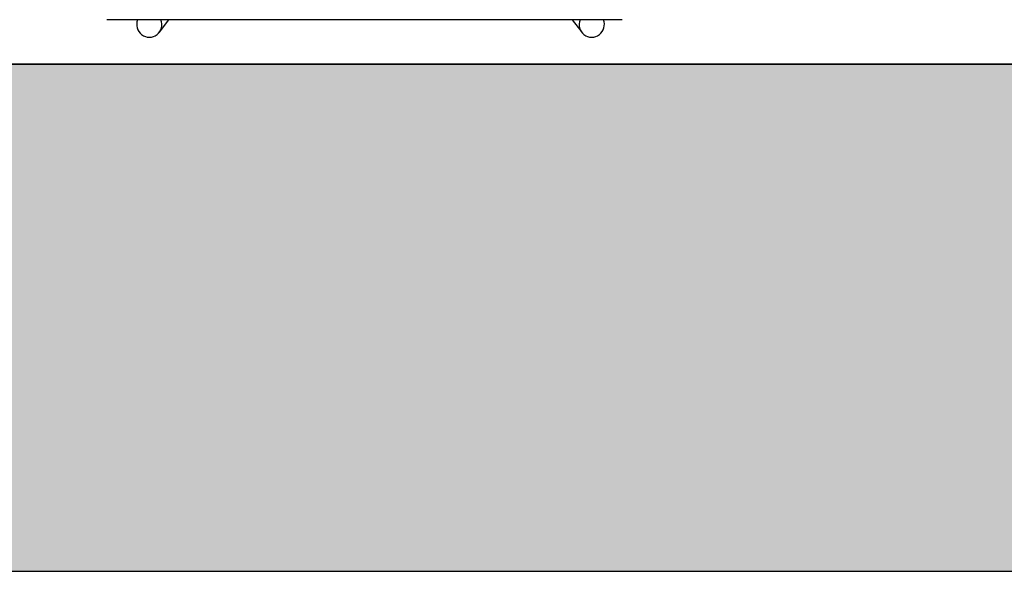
# Model space of a CAD drawing. Header units: metres. Extents: x -1 to 444, y -6 to 31.
# Tile 24 of 76: x 417.055 to 417.832, y 12.841 to 13.276. Entities that reach past the tile are written whole.
import ezdxf

# ---------------------------------------------------------------- set-up
doc = ezdxf.new("R2010")
doc.units = ezdxf.units.M
doc.linetypes.add('CONTINUA', pattern=[0])
for name, color, linetype, lineweight in [('3D PA MURS', 7, 'CONTINUA', 25), ('PA LOCALS', 7, 'CONTINUA', 25), ('PA MOBLES', 7, 'CONTINUA', 25)]:
    doc.layers.add(name, color=color, linetype=linetype, lineweight=lineweight)

msp = doc.modelspace()

# ---------------------------------------------------------------- hatches: boundary and pattern name
at = {"layer": '3D PA MURS', "linetype": 'CONTINUA', "lineweight": 18, "true_color": 0xa0a0a0, "transparency": 33554687}
msp.add_hatch(color=253, dxfattribs=at).paths.add_polyline_path([(397.68731, 12.84061), (423.65748, 12.84061), (423.74038, 13.24061), (397.76645, 13.24061)])

# ---------------------------------------------------------------- linework, layer by layer
at = {"layer": '3D PA MURS', "color": 7, "linetype": 'CONTINUA', "lineweight": 25, "transparency": 33554687}
for p, q in [((421.24693, 13.24061), (416.48201, 13.24061)), ((397.76645, 12.84061), (423.65748, 12.84061))]:
    msp.add_line(p, q, dxfattribs=at)
at = {"layer": 'PA LOCALS', "color": 7, "linetype": 'CONTINUA', "lineweight": 25, "transparency": 33554687}
msp.add_line((416.48201, 13.24061), (421.24693, 13.24061), dxfattribs=at)
at = {"layer": 'PA MOBLES', "color": 180, "transparency": 33554687}
for p, q in [((417.53036, 13.27573), (417.12343, 13.27573)), ((417.16488, 13.26578), (417.17244, 13.27573)), ((417.49074, 13.27573), (417.4983, 13.26578))]:
    msp.add_line(p, q, dxfattribs=at)
for centre, major_axis, start_param, end_param in [((417.15692, 13.27183), (-0.00796, 0.00605), 0.250094, 4.196569), ((417.50626, 13.27183), (0.00796, 0.00605), 2.086617, 6.033091)]:
    msp.add_ellipse(centre, major_axis=major_axis, ratio=0.993992, start_param=start_param, end_param=end_param, dxfattribs=at)

doc.saveas('drawing.dxf')
